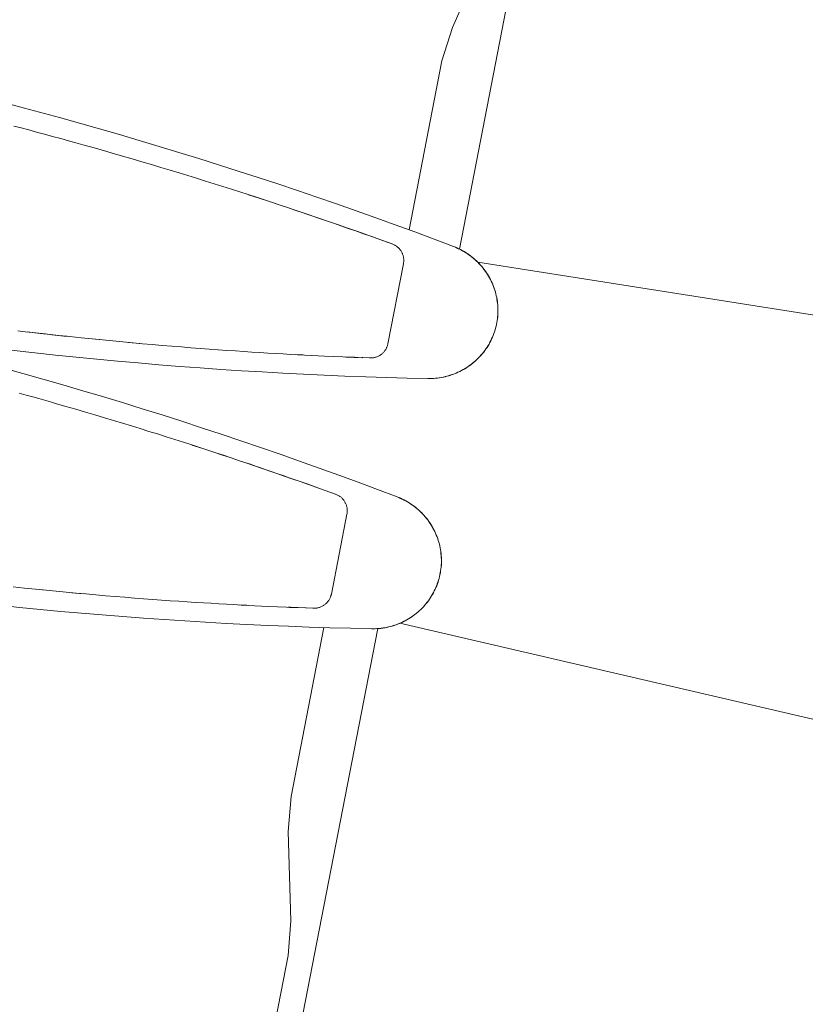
# Model space of a CAD drawing. Header units: inches. Extents: x -2078 to 109126, y -964 to 6385.
# Tile 234 of 256: x 37098 to 37109, y 3846 to 3859. Entities that reach past the tile are written whole.
import ezdxf

# ---------------------------------------------------------------- set-up
doc = ezdxf.new("R2010")
doc.units = ezdxf.units.IN
doc.header["$MEASUREMENT"] = 0
doc.layers.add('16_dwg _2_', color=8, linetype='Continuous', lineweight=9)
doc.layers.add('A-HATCH', color=9, linetype='Continuous')

# ---------------------------------------------------------------- blocks, each defined once
blk = doc.blocks.new('16_dwg _2_-1561311-3-1st Floor - Auditorium')
at = {"color": 254, "lineweight": 9}
for p, q in [((176993.897, 507970.36), (176994.223, 507979.299)), ((177010.895, 507970.36), (177010.569, 507979.299)), ((177010.765, 507970.075), (176994.027, 507970.075)), ((176994.155, 507969.342), (176996.531, 507969.342)), ((176992.183, 507968.238), (176992.168, 507968.134)), ((177010.736, 507968.238), (177010.722, 507968.134)), ((176991.909, 507965.993), (176991.893, 507965.836)), ((177010.462, 507965.993), (177010.446, 507965.836))]:
    blk.add_line(p, q, dxfattribs=at)
at = {"color": 254, "lineweight": 9, "flags": 128}
for points in [[(176994.046, 507969.988), (176994.042, 507970.01), (176994.037, 507970.037), (176994.03, 507970.063), (176994.023, 507970.089), (176994.015, 507970.115), (176994.007, 507970.141), (176993.998, 507970.166), (176993.988, 507970.191), (176993.977, 507970.216), (176993.965, 507970.241), (176993.953, 507970.265), (176993.941, 507970.289), (176993.927, 507970.312), (176993.913, 507970.335), (176993.899, 507970.358), (176993.883, 507970.38), (176993.867, 507970.401), (176993.851, 507970.423), (176993.834, 507970.443), (176993.816, 507970.464), (176993.798, 507970.483), (176993.779, 507970.502), (176993.76, 507970.521), (176993.74, 507970.539), (176993.72, 507970.557), (176993.699, 507970.574), (176993.678, 507970.59), (176993.656, 507970.605), (176993.634, 507970.62), (176993.611, 507970.635), (176993.588, 507970.649), (176993.565, 507970.662), (176993.542, 507970.674), (176993.518, 507970.686), (176993.493, 507970.697), (176993.469, 507970.707), (176993.444, 507970.717), (176993.419, 507970.726), (176993.394, 507970.734), (176993.368, 507970.741), (176993.343, 507970.748), (176993.317, 507970.754), (176993.291, 507970.759), (176993.264, 507970.764), (176993.238, 507970.768), (176993.212, 507970.771), (176993.185, 507970.773), (176993.159, 507970.774), (176993.132, 507970.775), (176993.106, 507970.775), (176993.079, 507970.774), (176993.053, 507970.773), (176993.026, 507970.771), (176993, 507970.768), (176992.974, 507970.764), (176992.948, 507970.759), (176992.922, 507970.754), (176992.896, 507970.748), (176992.87, 507970.741), (176992.844, 507970.734), (176992.819, 507970.726), (176992.794, 507970.717), (176992.769, 507970.707), (176992.745, 507970.697), (176992.72, 507970.686), (176992.697, 507970.674), (176992.673, 507970.662), (176992.65, 507970.648), (176992.627, 507970.635), (176992.604, 507970.62), (176992.582, 507970.605), (176992.561, 507970.59), (176992.539, 507970.573), (176992.519, 507970.556), (176992.498, 507970.539), (176992.479, 507970.521), (176992.459, 507970.502), (176992.44, 507970.483), (176992.422, 507970.463), (176992.405, 507970.443), (176992.387, 507970.422), (176992.371, 507970.401), (176992.355, 507970.379), (176992.34, 507970.357), (176992.325, 507970.335), (176992.311, 507970.312), (176992.298, 507970.288), (176992.285, 507970.264), (176992.273, 507970.24), (176992.261, 507970.216), (176992.251, 507970.191), (176992.241, 507970.166), (176992.232, 507970.14), (176992.223, 507970.115), (176992.215, 507970.089), (176992.208, 507970.063), (176992.202, 507970.036), (176992.196, 507970.01), (176992.192, 507969.988), (176992.197, 507970.015), (176992.203, 507970.041), (176992.209, 507970.067), (176992.217, 507970.093), (176992.224, 507970.119), (176992.233, 507970.144), (176992.242, 507970.17), (176992.252, 507970.195), (176992.263, 507970.219), (176992.275, 507970.244), (176992.287, 507970.268), (176992.3, 507970.291), (176992.313, 507970.314), (176992.327, 507970.337), (176992.342, 507970.36), (176992.357, 507970.382), (176992.373, 507970.403), (176992.39, 507970.424), (176992.407, 507970.445), (176992.424, 507970.465), (176992.443, 507970.485), (176992.461, 507970.504), (176992.481, 507970.522), (176992.5, 507970.54), (176992.521, 507970.557), (176992.541, 507970.574), (176992.563, 507970.59), (176992.584, 507970.606), (176992.606, 507970.621), (176992.629, 507970.635), (176992.651, 507970.649), (176992.675, 507970.662), (176992.698, 507970.674), (176992.722, 507970.686), (176992.746, 507970.697), (176992.771, 507970.707), (176992.795, 507970.716), (176992.82, 507970.725), (176992.846, 507970.733), (176992.871, 507970.741), (176992.897, 507970.747), (176992.922, 507970.753), (176992.948, 507970.759), (176992.974, 507970.763), (176993.001, 507970.767), (176993.027, 507970.77), (176993.053, 507970.772), (176993.08, 507970.774), (176993.106, 507970.774), (176993.132, 507970.774), (176993.159, 507970.774), (176993.185, 507970.772), (176993.212, 507970.77), (176993.238, 507970.767), (176993.264, 507970.763), (176993.29, 507970.759), (176993.316, 507970.753), (176993.342, 507970.747), (176993.367, 507970.741), (176993.393, 507970.733), (176993.418, 507970.725), (176993.443, 507970.716), (176993.468, 507970.707), (176993.492, 507970.697), (176993.516, 507970.686), (176993.54, 507970.674), (176993.564, 507970.662), (176993.587, 507970.649), (176993.61, 507970.635), (176993.632, 507970.621), (176993.654, 507970.606), (176993.676, 507970.59), (176993.697, 507970.574), (176993.718, 507970.557), (176993.738, 507970.54), (176993.758, 507970.522), (176993.777, 507970.504), (176993.796, 507970.485), (176993.814, 507970.465), (176993.832, 507970.445), (176993.849, 507970.424), (176993.865, 507970.403), (176993.881, 507970.382), (176993.897, 507970.36), (176993.911, 507970.337), (176993.925, 507970.314), (176993.939, 507970.291), (176993.952, 507970.268), (176993.964, 507970.244), (176993.975, 507970.219), (176993.986, 507970.195), (176993.996, 507970.17), (176994.005, 507970.144), (176994.014, 507970.119), (176994.022, 507970.093), (176994.029, 507970.067), (176994.036, 507970.041), (176994.041, 507970.015), (176994.046, 507969.988)], [(177012.6, 507969.988), (177012.596, 507970.01), (177012.59, 507970.037), (177012.584, 507970.063), (177012.577, 507970.089), (177012.569, 507970.115), (177012.56, 507970.141), (177012.551, 507970.166), (177012.541, 507970.191), (177012.53, 507970.216), (177012.519, 507970.241), (177012.507, 507970.265), (177012.494, 507970.289), (177012.481, 507970.312), (177012.467, 507970.335), (177012.452, 507970.358), (177012.437, 507970.38), (177012.421, 507970.401), (177012.404, 507970.423), (177012.387, 507970.443), (177012.369, 507970.464), (177012.351, 507970.483), (177012.332, 507970.502), (177012.313, 507970.521), (177012.293, 507970.539), (177012.273, 507970.557), (177012.252, 507970.574), (177012.231, 507970.59), (177012.209, 507970.605), (177012.187, 507970.62), (177012.165, 507970.635), (177012.142, 507970.649), (177012.119, 507970.662), (177012.095, 507970.674), (177012.071, 507970.686), (177012.047, 507970.697), (177012.022, 507970.707), (177011.998, 507970.717), (177011.973, 507970.726), (177011.947, 507970.734), (177011.922, 507970.741), (177011.896, 507970.748), (177011.87, 507970.754), (177011.844, 507970.759), (177011.818, 507970.764), (177011.792, 507970.768), (177011.765, 507970.771), (177011.739, 507970.773), (177011.712, 507970.774), (177011.686, 507970.775), (177011.659, 507970.775), (177011.633, 507970.774), (177011.606, 507970.773), (177011.58, 507970.771), (177011.553, 507970.768), (177011.527, 507970.764), (177011.501, 507970.759), (177011.475, 507970.754), (177011.449, 507970.748), (177011.423, 507970.741), (177011.398, 507970.734), (177011.373, 507970.726), (177011.348, 507970.717), (177011.323, 507970.707), (177011.298, 507970.697), (177011.274, 507970.686), (177011.25, 507970.674), (177011.226, 507970.662), (177011.203, 507970.648), (177011.18, 507970.635), (177011.158, 507970.62), (177011.136, 507970.605), (177011.114, 507970.59), (177011.093, 507970.573), (177011.072, 507970.556), (177011.052, 507970.539), (177011.032, 507970.521), (177011.013, 507970.502), (177010.994, 507970.483), (177010.976, 507970.463), (177010.958, 507970.443), (177010.941, 507970.422), (177010.924, 507970.401), (177010.908, 507970.379), (177010.893, 507970.357), (177010.879, 507970.335), (177010.864, 507970.312), (177010.851, 507970.288), (177010.838, 507970.264), (177010.826, 507970.24), (177010.815, 507970.216), (177010.804, 507970.191), (177010.794, 507970.166), (177010.785, 507970.14), (177010.776, 507970.115), (177010.769, 507970.089), (177010.762, 507970.063), (177010.755, 507970.036), (177010.75, 507970.01), (177010.746, 507969.988), (177010.751, 507970.015), (177010.756, 507970.041), (177010.763, 507970.067), (177010.77, 507970.093), (177010.778, 507970.119), (177010.787, 507970.144), (177010.796, 507970.17), (177010.806, 507970.195), (177010.817, 507970.219), (177010.828, 507970.244), (177010.84, 507970.268), (177010.853, 507970.291), (177010.866, 507970.314), (177010.881, 507970.337), (177010.895, 507970.36), (177010.911, 507970.382), (177010.927, 507970.403), (177010.943, 507970.424), (177010.96, 507970.445), (177010.978, 507970.465), (177010.996, 507970.485), (177011.015, 507970.504), (177011.034, 507970.522), (177011.054, 507970.54), (177011.074, 507970.557), (177011.095, 507970.574), (177011.116, 507970.59), (177011.138, 507970.606), (177011.16, 507970.621), (177011.182, 507970.635), (177011.205, 507970.649), (177011.228, 507970.662), (177011.252, 507970.674), (177011.275, 507970.686), (177011.3, 507970.697), (177011.324, 507970.707), (177011.349, 507970.716), (177011.374, 507970.725), (177011.399, 507970.733), (177011.424, 507970.741), (177011.45, 507970.747), (177011.476, 507970.753), (177011.502, 507970.759), (177011.528, 507970.763), (177011.554, 507970.767), (177011.58, 507970.77), (177011.607, 507970.772), (177011.633, 507970.774), (177011.659, 507970.774), (177011.686, 507970.774), (177011.712, 507970.774), (177011.739, 507970.772), (177011.765, 507970.77), (177011.791, 507970.767), (177011.818, 507970.763), (177011.844, 507970.759), (177011.87, 507970.753), (177011.895, 507970.747), (177011.921, 507970.741), (177011.946, 507970.733), (177011.972, 507970.725), (177011.997, 507970.716), (177012.021, 507970.707), (177012.046, 507970.697), (177012.07, 507970.686), (177012.094, 507970.674), (177012.117, 507970.662), (177012.14, 507970.649), (177012.163, 507970.635), (177012.186, 507970.621), (177012.208, 507970.606), (177012.229, 507970.59), (177012.251, 507970.574), (177012.271, 507970.557), (177012.292, 507970.54), (177012.311, 507970.522), (177012.331, 507970.504), (177012.349, 507970.485), (177012.368, 507970.465), (177012.385, 507970.445), (177012.402, 507970.424), (177012.419, 507970.403), (177012.435, 507970.382), (177012.45, 507970.36), (177012.465, 507970.337), (177012.479, 507970.314), (177012.492, 507970.291), (177012.505, 507970.268), (177012.517, 507970.244), (177012.529, 507970.219), (177012.539, 507970.195), (177012.55, 507970.17), (177012.559, 507970.144), (177012.568, 507970.119), (177012.575, 507970.093), (177012.583, 507970.067), (177012.589, 507970.041), (177012.595, 507970.015), (177012.6, 507969.988)], [(177010.637, 507969.342), (177008.261, 507969.342), (177007.782, 507969.396), (177006.58, 507969.668), (177006.101, 507969.721), (176998.691, 507969.721), (176998.211, 507969.668), (176997.01, 507969.396), (176996.531, 507969.342)], [(176992.318, 507969.15), (176992.301, 507969.039), (176992.303, 507969.051), (176992.318, 507969.143), (176992.318, 507969.15), (176992.319, 507969.159), (176992.321, 507969.169), (176992.324, 507969.178), (176992.327, 507969.187), (176992.33, 507969.196), (176992.333, 507969.205), (176992.337, 507969.214), (176992.341, 507969.222), (176992.346, 507969.231), (176992.351, 507969.239), (176992.356, 507969.247), (176992.361, 507969.255), (176992.367, 507969.262), (176992.373, 507969.27), (176992.379, 507969.277), (176992.386, 507969.284), (176992.393, 507969.29), (176992.4, 507969.297), (176992.407, 507969.303), (176992.415, 507969.309), (176992.423, 507969.314), (176992.431, 507969.319), (176992.439, 507969.324), (176992.448, 507969.328), (176992.456, 507969.333), (176992.465, 507969.336), (176992.474, 507969.34), (176992.483, 507969.343), (176992.492, 507969.346), (176992.501, 507969.348), (176992.51, 507969.35), (176992.52, 507969.352), (176992.529, 507969.353), (176992.539, 507969.354), (176992.548, 507969.355), (176992.558, 507969.355), (176993.681, 507969.355), (176993.69, 507969.355), (176993.7, 507969.354), (176993.709, 507969.353), (176993.719, 507969.352), (176993.728, 507969.35), (176993.737, 507969.348), (176993.747, 507969.346), (176993.756, 507969.343), (176993.765, 507969.34), (176993.774, 507969.336), (176993.782, 507969.333), (176993.791, 507969.328), (176993.799, 507969.324), (176993.808, 507969.319), (176993.816, 507969.314), (176993.823, 507969.309), (176993.831, 507969.303), (176993.838, 507969.297), (176993.846, 507969.29), (176993.852, 507969.284), (176993.859, 507969.277), (176993.865, 507969.27), (176993.872, 507969.262), (176993.877, 507969.255), (176993.883, 507969.247), (176993.888, 507969.239), (176993.893, 507969.231), (176993.897, 507969.222), (176993.901, 507969.214), (176993.905, 507969.205), (176993.909, 507969.196), (176993.912, 507969.187), (176993.915, 507969.178), (176993.917, 507969.169), (176993.919, 507969.159), (176993.921, 507969.15), (176993.932, 507969.079), (176993.949, 507968.969), (176993.926, 507969.11), (176993.921, 507969.143), (176993.921, 507969.15)], [(177010.871, 507969.15), (177010.855, 507969.039), (177010.857, 507969.051), (177010.871, 507969.143), (177010.871, 507969.15), (177010.873, 507969.159), (177010.875, 507969.169), (177010.877, 507969.178), (177010.88, 507969.187), (177010.883, 507969.196), (177010.887, 507969.205), (177010.891, 507969.214), (177010.895, 507969.222), (177010.899, 507969.231), (177010.904, 507969.239), (177010.909, 507969.247), (177010.915, 507969.255), (177010.92, 507969.262), (177010.927, 507969.27), (177010.933, 507969.277), (177010.939, 507969.284), (177010.946, 507969.29), (177010.953, 507969.297), (177010.961, 507969.303), (177010.968, 507969.309), (177010.976, 507969.314), (177010.984, 507969.319), (177010.993, 507969.324), (177011.001, 507969.328), (177011.01, 507969.333), (177011.018, 507969.336), (177011.027, 507969.34), (177011.036, 507969.343), (177011.045, 507969.346), (177011.054, 507969.348), (177011.064, 507969.35), (177011.073, 507969.352), (177011.083, 507969.353), (177011.092, 507969.354), (177011.102, 507969.355), (177011.111, 507969.355), (177012.234, 507969.355), (177012.244, 507969.355), (177012.253, 507969.354), (177012.263, 507969.353), (177012.272, 507969.352), (177012.282, 507969.35), (177012.291, 507969.348), (177012.3, 507969.346), (177012.309, 507969.343), (177012.318, 507969.34), (177012.327, 507969.336), (177012.336, 507969.333), (177012.344, 507969.328), (177012.353, 507969.324), (177012.361, 507969.319), (177012.369, 507969.314), (177012.377, 507969.309), (177012.385, 507969.303), (177012.392, 507969.297), (177012.399, 507969.29), (177012.406, 507969.284), (177012.413, 507969.277), (177012.419, 507969.27), (177012.425, 507969.262), (177012.431, 507969.255), (177012.436, 507969.247), (177012.441, 507969.239), (177012.446, 507969.231), (177012.451, 507969.222), (177012.455, 507969.214), (177012.459, 507969.205), (177012.462, 507969.196), (177012.465, 507969.187), (177012.468, 507969.178), (177012.471, 507969.169), (177012.473, 507969.159), (177012.474, 507969.15), (177012.485, 507969.079), (177012.502, 507968.969), (177012.48, 507969.11), (177012.474, 507969.143), (177012.474, 507969.15)], [(176992.265, 507968.803), (176992.27, 507968.836), (176992.286, 507968.94), (176992.301, 507969.044), (176992.284, 507968.934), (176992.267, 507968.821), (176992.261, 507968.781), (176992.243, 507968.658), (176992.224, 507968.529), (176992.211, 507968.44), (176992.198, 507968.349), (176992.184, 507968.256), (176992.171, 507968.16), (176992.157, 507968.062), (176992.144, 507967.961), (176992.13, 507967.858), (176992.115, 507967.752), (176992.101, 507967.644), (176992.087, 507967.534), (176992.073, 507967.422), (176992.058, 507967.308), (176992.044, 507967.191), (176992.029, 507967.072), (176992.014, 507966.95), (176992, 507966.825), (176991.985, 507966.697), (176991.97, 507966.566), (176991.955, 507966.434), (176991.941, 507966.3), (176991.926, 507966.166), (176991.912, 507966.031), (176991.898, 507965.896), (176991.885, 507965.76), (176991.871, 507965.622), (176991.858, 507965.482), (176991.844, 507965.336), (176991.855, 507965.443)], [(177010.819, 507968.803), (177010.824, 507968.836), (177010.839, 507968.94), (177010.855, 507969.044), (177010.838, 507968.934), (177010.82, 507968.821), (177010.814, 507968.781), (177010.796, 507968.658), (177010.777, 507968.529), (177010.764, 507968.44), (177010.751, 507968.349), (177010.738, 507968.256), (177010.724, 507968.16), (177010.711, 507968.062), (177010.697, 507967.961), (177010.683, 507967.858), (177010.669, 507967.752), (177010.655, 507967.644), (177010.64, 507967.534), (177010.626, 507967.422), (177010.612, 507967.308), (177010.597, 507967.191), (177010.582, 507967.072), (177010.568, 507966.95), (177010.553, 507966.825), (177010.538, 507966.697), (177010.523, 507966.566), (177010.509, 507966.434), (177010.494, 507966.3), (177010.48, 507966.166), (177010.466, 507966.031), (177010.452, 507965.896), (177010.438, 507965.76), (177010.425, 507965.622), (177010.411, 507965.482), (177010.398, 507965.336), (177010.408, 507965.443)], [(176994.003, 507968.609), (176993.984, 507968.735), (176993.966, 507968.855), (176993.949, 507968.969), (176993.964, 507968.865)], [(177012.557, 507968.609), (177012.538, 507968.735), (177012.52, 507968.855), (177012.502, 507968.969), (177012.517, 507968.865)], [(176994.014, 507968.529), (176993.998, 507968.637), (176993.98, 507968.758), (176993.964, 507968.865)], [(177012.567, 507968.529), (177012.552, 507968.637), (177012.533, 507968.758), (177012.517, 507968.865)], [(176994.003, 507968.609), (176994.022, 507968.478), (176994.035, 507968.388), (176994.047, 507968.301), (176994.063, 507968.183), (176994.081, 507968.055), (176994.094, 507967.963), (176994.107, 507967.865), (176994.121, 507967.758), (176994.138, 507967.638), (176994.124, 507967.745), (176994.11, 507967.85), (176994.103, 507967.902), (176994.089, 507968.004), (176994.075, 507968.103), (176994.062, 507968.2)], [(176994.062, 507968.2), (176994.047, 507968.301), (176994.032, 507968.406), (176994.014, 507968.529)], [(177012.557, 507968.609), (177012.576, 507968.478), (177012.589, 507968.388), (177012.6, 507968.301), (177012.617, 507968.183), (177012.635, 507968.055), (177012.647, 507967.963), (177012.661, 507967.865), (177012.675, 507967.758), (177012.692, 507967.638), (177012.677, 507967.745), (177012.663, 507967.85), (177012.657, 507967.902), (177012.643, 507968.004), (177012.629, 507968.103), (177012.615, 507968.2)], [(177012.615, 507968.2), (177012.6, 507968.301), (177012.585, 507968.406), (177012.567, 507968.529)], [(176994.195, 507967.19), (176994.181, 507967.305), (176994.166, 507967.419), (176994.152, 507967.53), (176994.138, 507967.638), (176994.153, 507967.515), (176994.171, 507967.377), (176994.189, 507967.23), (176994.208, 507967.074)], [(177012.748, 507967.19), (177012.734, 507967.305), (177012.72, 507967.419), (177012.706, 507967.53), (177012.692, 507967.638), (177012.707, 507967.515), (177012.724, 507967.377), (177012.743, 507967.23), (177012.762, 507967.074)], [(176994.253, 507966.705), (176994.238, 507966.829), (176994.224, 507966.952), (176994.209, 507967.072), (176994.195, 507967.19)], [(177012.806, 507966.705), (177012.792, 507966.829), (177012.777, 507966.952), (177012.763, 507967.072), (177012.748, 507967.19)], [(176994.322, 507966.077), (176994.308, 507966.204), (176994.295, 507966.329), (176994.281, 507966.455), (176994.267, 507966.58), (176994.253, 507966.705)], [(177012.875, 507966.077), (177012.862, 507966.204), (177012.848, 507966.329), (177012.834, 507966.455), (177012.821, 507966.58), (177012.806, 507966.705)], [(176994.348, 507965.817), (176994.335, 507965.948), (176994.322, 507966.077)], [(177012.902, 507965.817), (177012.888, 507965.948), (177012.875, 507966.077)], [(176994.401, 507965.265), (176994.388, 507965.406), (176994.375, 507965.545), (176994.362, 507965.682), (176994.348, 507965.817)], [(177012.954, 507965.265), (177012.941, 507965.406), (177012.928, 507965.545), (177012.915, 507965.682), (177012.902, 507965.817)], [(176991.844, 507965.336), (176991.83, 507965.184), (176991.816, 507965.027), (176991.809, 507964.946), (176991.802, 507964.863), (176991.795, 507964.779), (176991.788, 507964.691), (176991.781, 507964.601), (176991.774, 507964.508), (176991.766, 507964.411), (176991.758, 507964.307)], [(176994.521, 507963.717), (176994.515, 507963.819), (176994.507, 507963.928), (176994.499, 507964.041), (176994.491, 507964.154), (176994.483, 507964.269), (176994.474, 507964.384), (176994.466, 507964.494), (176994.458, 507964.598), (176994.45, 507964.698), (176994.442, 507964.792), (176994.435, 507964.88), (176994.421, 507965.043), (176994.414, 507965.119), (176994.401, 507965.265)], [(177010.398, 507965.336), (177010.384, 507965.184), (177010.37, 507965.027)], [(177013.011, 507964.598), (177013.003, 507964.698), (177012.995, 507964.792), (177012.988, 507964.88), (177012.974, 507965.043), (177012.967, 507965.119), (177012.954, 507965.265)], [(176991.814, 507964.993), (176991.804, 507964.872), (176991.795, 507964.763), (176991.787, 507964.664), (176991.777, 507964.545), (176991.769, 507964.441)]]:
    blk.add_lwpolyline(points, dxfattribs=at)
at = {"color": 254, "lineweight": 9}
for centre, start, end in [((177051.996, 507959.642), 170.18515, 178.82805), ((176934.242, 507959.642), 1.17195, 9.81485), ((177070.55, 507959.642), 170.18515, 178.82805), ((176952.796, 507959.642), 1.17195, 9.81485)]:
    blk.add_arc(centre, 60.693, start, end, dxfattribs=at)
blk = doc.blocks.new('W3RFVW29R')
at = {"layer": '16_dwg _2_', "color": 250, "extrusion": (0, 0, -1), "zscale": -1, "rotation": 100.9999999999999}
for p in [(523950.853, -72993.636), (523955.173, -73015.302)]:
    blk.add_blockref('16_dwg _2_-1561311-3-1st Floor - Auditorium', p, dxfattribs=at)

msp = doc.modelspace()

# ---------------------------------------------------------------- block references
at = {"layer": 'A-HATCH'}
msp.add_blockref('W3RFVW29R', (28645.88, 32.751), dxfattribs=at)

doc.saveas('drawing.dxf')
